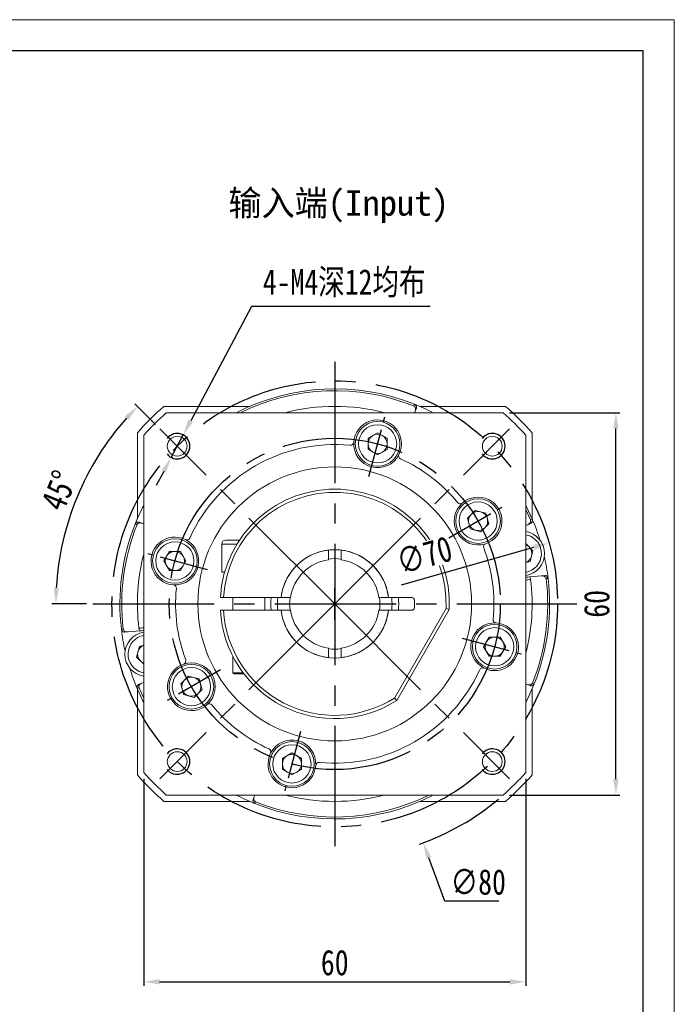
# Model space of a CAD drawing. Header units: millimetres. Extents: x 848 to 1258, y 1004 to 1294.
# Tile 8 of 8: x 1155 to 1258, y 1140 to 1294. Entities that reach past the tile are written whole.
import ezdxf

# ---------------------------------------------------------------- set-up
doc = ezdxf.new("R2010")
doc.units = ezdxf.units.MM
doc.set_wipeout_variables(frame=1)
doc.header["$PDSIZE"] = -5
doc.linetypes.add('CENTER2', pattern=[28.575, 19.05, -3.175, 3.175, -3.175])
doc.layers.get('0').update_dxf_attribs({"lineweight": 18})
doc.layers.get('Defpoints').update_dxf_attribs({"lineweight": 18})
for name, color, linetype in [('1轮廓实线层', 7, 'Continuous'), ('2细线层', 4, 'Continuous'), ('3中心线层', 1, 'CENTER2')]:
    doc.layers.add(name, color=color, linetype=linetype)
for name, color, linetype, lineweight in [('图框_外框线', 7, 'Continuous', 18), ('尺寸线', 7, 'Continuous', 18), ('尺寸线层', 3, 'Continuous', 18)]:
    doc.layers.add(name, color=color, linetype=linetype, lineweight=lineweight)
doc.styles.add('TH_GBDIM', font='txt', dxfattribs={"width": 0.8})
doc.styles.add('工程字', font='txt')
doc.dimstyles.new('TH_GBDIM', dxfattribs={"dimtxt": 4, "dimasz": 2.5, "dimexe": 0.625, "dimexo": 1, "dimgap": 1, "dimtad": 1, "dimdec": 1, "dimdsep": 46, "dimtxsty": 'TH_GBDIM', "dimcen": 2.5, "dimdle": 5, "dimclrd": 1, "dimclre": 1, "dimclrt": 1, "dimadec": 0, "dimazin": 2, "dimtfac": 0.714286, "dimtdec": 1, "dimtmove": 0, "dimatfit": 3, "dimfxl": 1, "dimtolj": 1, "dimarcsym": 0})

# ---------------------------------------------------------------- blocks, each defined once
blk = doc.blocks.new('*D12')
at = {"layer": 'Defpoints', "color": 0}
for p in [(1174.18, 1176), (1234.18, 1176), (1234.18, 1143.14)]:
    blk.add_point(p, dxfattribs=at)
at = {"layer": '尺寸线层', "lineweight": -2}
for p, q in [((1174.18, 1175), (1174.18, 1142.51)), ((1234.18, 1175), (1234.18, 1142.51)), ((1176.68, 1143.14), (1231.68, 1143.14))]:
    blk.add_line(p, q, dxfattribs=at)
at = {"layer": '尺寸线层'}
for points in [[(1176.68, 1143.55), (1176.68, 1142.72), (1174.18, 1143.14)], [(1231.68, 1142.72), (1231.68, 1143.55), (1234.18, 1143.14)]]:
    blk.add_solid(points, dxfattribs=at)
at = {"layer": '尺寸线层', "insert": (1204.18, 1146.14), "char_height": 4, "attachment_point": 5, "style": 'TH_GBDIM'}
blk.add_mtext('\\A1;60', dxfattribs=at)
blk = doc.blocks.new('*D13')
at = {"layer": 'Defpoints', "color": 0}
for p in [(1230.64, 1232.46), (1248.34, 1232.46), (1230.64, 1172.46)]:
    blk.add_point(p, dxfattribs=at)
at = {"layer": '尺寸线层', "lineweight": -2}
for p, q in [((1231.64, 1232.46), (1248.96, 1232.46)), ((1248.34, 1174.96), (1248.34, 1229.96)), ((1231.64, 1172.46), (1248.96, 1172.46))]:
    blk.add_line(p, q, dxfattribs=at)
at = {"layer": '尺寸线层'}
for points in [[(1248.75, 1229.96), (1247.92, 1229.96), (1248.34, 1232.46)], [(1247.92, 1174.96), (1248.75, 1174.96), (1248.34, 1172.46)]]:
    blk.add_solid(points, dxfattribs=at)
at = {"layer": '尺寸线层', "insert": (1245.34, 1202.46), "char_height": 4, "attachment_point": 5, "rotation": 90, "style": 'TH_GBDIM'}
blk.add_mtext('\\A1;60', dxfattribs=at)
blk = doc.blocks.new('*D14')
at = {"layer": 'Defpoints', "color": 0}
for p in [(1176.72, 1229.92), (1166.25, 1224.36), (1166.18, 1202.46), (1204.18, 1202.46), (1242.18, 1202.46)]:
    blk.add_point(p, dxfattribs=at)
at = {"layer": '尺寸线层', "lineweight": -2}
for p, q in [((1176.01, 1230.62), (1172.77, 1233.87)), ((1165.18, 1202.46), (1159.75, 1202.46))]:
    blk.add_line(p, q, dxfattribs=at)
blk.add_arc((1204.18, 1202.46), 43.81, 138.2704, 176.7296, dxfattribs=at)
at = {"layer": '尺寸线层'}
for points in [[(1171.79, 1231.33), (1171.19, 1231.9), (1173.21, 1233.43)], [(1160.03, 1204.97), (1160.86, 1204.94), (1160.38, 1202.46)]]:
    blk.add_solid(points, dxfattribs=at)
at = {"layer": '尺寸线层', "insert": (1160.89, 1220.24), "char_height": 4, "attachment_point": 5, "rotation": 67.6621, "style": 'TH_GBDIM'}
blk.add_mtext('\\A1;45%%d', dxfattribs=at)
blk = doc.blocks.new('*D15')
at = {"layer": 'Defpoints', "color": 0}
for p in [(1180.37, 1228.97), (1178.49, 1225.44)]:
    blk.add_point(p, dxfattribs=at)
at = {"layer": '尺寸线层', "lineweight": -2}
for p, q in [((1191.11, 1249.13), (1181.55, 1231.18)), ((1219.18, 1249.13), (1191.11, 1249.13)), ((1178.49, 1225.44), (1180.37, 1228.97)), ((1177.32, 1223.23), (1176.14, 1221.03))]:
    blk.add_line(p, q, dxfattribs=at)
at = {"layer": '尺寸线层'}
for points in [[(1181.18, 1231.37), (1181.92, 1230.98), (1180.37, 1228.97)], [(1177.68, 1223.04), (1176.95, 1223.43), (1178.49, 1225.44)]]:
    blk.add_solid(points, dxfattribs=at)
at = {"layer": '尺寸线层', "insert": (1205.65, 1252.76), "char_height": 4, "attachment_point": 5, "style": 'TH_GBDIM'}
blk.add_mtext('\\A1;4-M4深12均布{}', dxfattribs=at)
blk = doc.blocks.new('*D16')
at = {"layer": 'Defpoints', "color": 0}
for p in [(1190.28, 1239.96), (1218.08, 1164.95)]:
    blk.add_point(p, dxfattribs=at)
at = {"layer": '尺寸线层', "color": 1, "lineweight": -2}
for p, q in [((1204.18, 1199.96), (1204.18, 1204.96)), ((1201.68, 1202.46), (1206.68, 1202.46))]:
    blk.add_line(p, q, dxfattribs=at)
at = {"layer": '尺寸线层', "lineweight": -2}
for p, q in [((1221.48, 1155.79), (1218.95, 1162.6)), ((1229.96, 1155.79), (1221.48, 1155.79))]:
    blk.add_line(p, q, dxfattribs=at)
at = {"layer": '尺寸线层', "color": 1, "lineweight": -2}
blk.add_arc((1204.18, 1202.46), 40, 289.4408, 309.9772, dxfattribs=at)
at = {"layer": '尺寸线层'}
blk.add_solid([(1219.34, 1162.75), (1218.56, 1162.46), (1218.08, 1164.95)], dxfattribs=at)
at = {"layer": '尺寸线层', "insert": (1226.71, 1158.79), "char_height": 4, "attachment_point": 5, "style": 'TH_GBDIM'}
blk.add_mtext('\\A1;{∅80}{}{}', dxfattribs=at)
blk = doc.blocks.new('*D23')
at = {"layer": 'Defpoints', "color": 0}
for p in [(1237.85, 1212.02), (1170.51, 1192.89)]:
    blk.add_point(p, dxfattribs=at)
at = {"layer": '尺寸线层', "lineweight": -2}
blk.add_line((1214.64, 1205.43), (1235.45, 1211.33), dxfattribs=at)
at = {"layer": '尺寸线层'}
blk.add_solid([(1235.56, 1210.93), (1235.33, 1211.74), (1237.85, 1212.02)], dxfattribs=at)
at = {"layer": '尺寸线层', "insert": (1218.25, 1210.09), "char_height": 4, "attachment_point": 5, "rotation": 15.8551, "style": 'TH_GBDIM'}
blk.add_mtext('\\A1;∅70', dxfattribs=at)

msp = doc.modelspace()

# ---------------------------------------------------------------- linework, layer by layer
at = {"color": 7, "linetype": 'Continuous', "lineweight": 15}
for p, q in [((1177.34915, 1233.45571), (1190.83796, 1233.45571)), ((1216.6105, 1233.51105), (1216.71306, 1233.79313)), ((1216.71306, 1233.79313), (1216.71739, 1233.7914)), ((1217.52597, 1233.45571), (1231.01478, 1233.45571)), ((1177.72446, 1232.45571), (1230.63948, 1232.45571)), ((1216.74658, 1232.45571), (1216.828, 1232.6794)), ((1173.18197, 1215.79971), (1173.18197, 1229.28852)), ((1174.18197, 1175.9982), (1174.18197, 1228.91322)), ((1209.41126, 1228.43581), (1210.91126, 1229.30183)), ((1209.41126, 1226.70376), (1209.41126, 1228.43581)), ((1210.91126, 1229.30183), (1212.41126, 1228.43581)), ((1212.41126, 1228.43581), (1212.41126, 1226.70376)), ((1234.18197, 1228.91322), (1234.18197, 1175.9982)), ((1235.18197, 1229.28852), (1235.18197, 1215.79971)), ((1210.91126, 1225.83773), (1209.41126, 1226.70376)), ((1212.41126, 1226.70376), (1210.91126, 1225.83773)), ((1225.0256, 1215.904), (1226.25034, 1217.12874)), ((1226.25034, 1217.12874), (1227.92337, 1216.68045)), ((1227.92337, 1216.68045), (1228.37166, 1215.00742)), ((1234.92971, 1215.62685), (1234.18197, 1217.25106)), ((1172.84454, 1214.9868), (1172.84628, 1214.99113)), ((1173.12663, 1214.88424), (1172.84454, 1214.9868)), ((1174.18197, 1215.02032), (1173.95828, 1215.10174)), ((1225.47388, 1214.23096), (1225.0256, 1215.904)), ((1228.37166, 1215.00742), (1227.14692, 1213.78268)), ((1234.18197, 1214.73882), (1234.49544, 1214.88499)), ((1234.92971, 1215.62685), (1235.20169, 1215.75379)), ((1235.20169, 1215.75379), (1235.20353, 1215.74951)), ((1227.14692, 1213.78268), (1225.47388, 1214.23096)), ((1234.41916, 1213.24747), (1234.18197, 1213.30082)), ((1186.43197, 1211.83071), (1186.43197, 1207.45571)), ((1188.81612, 1211.83071), (1186.43197, 1211.83071)), ((1187.05697, 1212.45571), (1189.21534, 1212.45571)), ((1234.18197, 1211.93175), (1235.31574, 1210.79798)), ((1177.33585, 1209.185), (1178.20187, 1210.685)), ((1178.20187, 1210.685), (1179.93392, 1210.685)), ((1179.93392, 1210.685), (1180.79995, 1209.185)), ((1203.18197, 1210.89668), (1203.18197, 1210.59451)), ((1203.18197, 1210.59451), (1203.18197, 1209.96678)), ((1205.18197, 1210.59451), (1205.18197, 1210.89668)), ((1205.18197, 1209.96678), (1205.18197, 1210.59451)), ((1235.31574, 1210.79798), (1234.86745, 1209.12494)), ((1178.20187, 1207.685), (1177.33585, 1209.185)), ((1180.79995, 1209.185), (1179.93392, 1207.685)), ((1234.86745, 1209.12494), (1234.18197, 1208.94127)), ((1179.93392, 1207.685), (1178.20187, 1207.685)), ((1186.89035, 1207.45571), (1186.43197, 1207.45571)), ((1236.64884, 1206.84837), (1234.83633, 1206.68979)), ((1236.64884, 1206.84837), (1237.15427, 1206.89259)), ((1237.69488, 1206.44909), (1237.39586, 1206.42303)), ((1237.69433, 1206.45372), (1237.69488, 1206.44909)), ((1186.71056, 1203.45571), (1186.20977, 1203.45571)), ((1195.43897, 1203.45571), (1186.71056, 1203.45571)), ((1188.18197, 1203.45571), (1188.18197, 1201.45571)), ((1193.18197, 1201.45571), (1193.18197, 1203.45571)), ((1195.741, 1203.45571), (1195.43897, 1203.45571)), ((1196.04317, 1203.45571), (1195.741, 1203.45571)), ((1196.67089, 1203.45571), (1196.04317, 1203.45571)), ((1212.32076, 1203.45571), (1211.69304, 1203.45571)), ((1212.62294, 1203.45571), (1212.32076, 1203.45571)), ((1212.92497, 1203.45571), (1212.62294, 1203.45571)), ((1216.28197, 1203.45571), (1212.92497, 1203.45571)), ((1215.88956, 1203.45304), (1216.01503, 1203.44503)), ((1216.01503, 1203.44503), (1216.37515, 1203.4447)), ((1216.68197, 1201.85571), (1216.68197, 1203.05571)), ((1186.20977, 1201.45571), (1186.71056, 1201.45571)), ((1186.71056, 1201.45571), (1195.43897, 1201.45571)), ((1195.43897, 1201.45571), (1195.741, 1201.45571)), ((1195.741, 1201.45571), (1196.04317, 1201.45571)), ((1196.04317, 1201.45571), (1196.67089, 1201.45571)), ((1211.69304, 1201.45571), (1212.32076, 1201.45571)), ((1212.32076, 1201.45571), (1212.62294, 1201.45571)), ((1212.62294, 1201.45571), (1212.92497, 1201.45571)), ((1212.92497, 1201.45571), (1216.28197, 1201.45571)), ((1213.54334, 1187.67009), (1221.66738, 1201.74133)), ((1222.16148, 1201.59714), (1213.91527, 1187.31428)), ((1221.66738, 1201.74133), (1222.16148, 1201.59714)), ((1170.66906, 1198.46232), (1170.96807, 1198.48838)), ((1170.66961, 1198.4577), (1170.66906, 1198.46232)), ((1171.71509, 1198.06305), (1171.20966, 1198.01883)), ((1171.71509, 1198.06305), (1173.5276, 1198.22162)), ((1227.56399, 1195.72641), (1228.43001, 1197.22641)), ((1228.43001, 1197.22641), (1230.16206, 1197.22641)), ((1230.16206, 1197.22641), (1231.02809, 1195.72641)), ((1173.0482, 1194.11344), (1173.49649, 1195.78647)), ((1173.49649, 1195.78647), (1174.18197, 1195.97015)), ((1203.18197, 1194.94463), (1203.18197, 1194.31691)), ((1205.18197, 1194.31691), (1205.18197, 1194.94463)), ((1228.43001, 1194.22641), (1227.56399, 1195.72641)), ((1231.02809, 1195.72641), (1230.16206, 1194.22641)), ((1174.18197, 1192.97967), (1173.0482, 1194.11344)), ((1188.18197, 1194.2095), (1188.18197, 1191.65571)), ((1203.18197, 1194.31691), (1203.18197, 1194.01474)), ((1205.18197, 1194.01474), (1205.18197, 1194.31691)), ((1230.16206, 1194.22641), (1228.43001, 1194.22641)), ((1173.94477, 1191.66395), (1174.18197, 1191.61059)), ((1188.18197, 1191.65571), (1188.38197, 1191.45571)), ((1188.18197, 1191.65571), (1189.78197, 1191.65571)), ((1189.93416, 1191.45571), (1188.38197, 1191.45571)), ((1174.18197, 1190.1726), (1173.8685, 1190.02643)), ((1179.99227, 1189.904), (1181.21702, 1191.12874)), ((1180.44056, 1188.23096), (1179.99227, 1189.904)), ((1181.21702, 1191.12874), (1182.89005, 1190.68045)), ((1182.89005, 1190.68045), (1183.33834, 1189.00742)), ((1234.18197, 1189.8911), (1234.40566, 1189.80968)), ((1235.23731, 1190.02718), (1235.51939, 1189.92462)), ((1235.51939, 1189.92462), (1235.51766, 1189.92029)), ((1173.16224, 1189.15763), (1173.1604, 1189.16191)), ((1173.43423, 1189.28457), (1173.16224, 1189.15763)), ((1173.18197, 1175.62289), (1173.18197, 1189.1117)), ((1173.43423, 1189.28457), (1174.18197, 1187.66036)), ((1183.33834, 1189.00742), (1182.1136, 1187.78268)), ((1235.18197, 1189.1117), (1235.18197, 1175.62289)), ((1182.1136, 1187.78268), (1180.44056, 1188.23096)), ((1213.91527, 1187.31428), (1213.54334, 1187.67009)), ((1195.95267, 1178.20766), (1197.45267, 1179.07369)), ((1197.45267, 1179.07369), (1198.95267, 1178.20766)), ((1195.95267, 1176.47561), (1195.95267, 1178.20766)), ((1198.95267, 1178.20766), (1198.95267, 1176.47561)), ((1197.45267, 1175.60959), (1195.95267, 1176.47561)), ((1198.95267, 1176.47561), (1197.45267, 1175.60959)), ((1190.83796, 1171.45571), (1177.34915, 1171.45571)), ((1230.63948, 1172.45571), (1177.72446, 1172.45571)), ((1191.61736, 1172.45571), (1191.53594, 1172.23202)), ((1191.75344, 1171.40037), (1191.65087, 1171.11828)), ((1231.01478, 1171.45571), (1217.52597, 1171.45571)), ((1191.65087, 1171.11828), (1191.64655, 1171.12002))]:
    msp.add_line(p, q, dxfattribs=at)
at = {"color": 7, "linetype": 'Continuous', "lineweight": 15, "flags": 128}
for points in [[(1234.18197, 1217.91736), (1234.31244, 1217.66153), (1235.20169, 1215.75379)], [(1234.18197, 1206.19434), (1234.24234, 1206.20187), (1234.39271, 1206.22061), (1234.56427, 1206.24199), (1234.75042, 1206.26518), (1234.94401, 1206.28931)], [(1174.18197, 1198.71707), (1174.1216, 1198.70955), (1173.97123, 1198.69081), (1173.79967, 1198.66943), (1173.61351, 1198.64623), (1173.41992, 1198.62211)], [(1174.18197, 1186.99406), (1174.0515, 1187.24988), (1173.16224, 1189.15763)]]:
    msp.add_lwpolyline(points, dxfattribs=at)
at = {"color": 7, "linetype": 'Continuous', "lineweight": 15}
for centre, radius in [((1210.91126, 1227.56978), 3.5), ((1210.91126, 1227.56978), 3), ((1179.43323, 1227.20445), 1.55), ((1228.93071, 1227.20445), 1.55), ((1204.18197, 1202.45571), 21.5), ((1226.69863, 1215.45571), 3.5), ((1226.69863, 1215.45571), 3), ((1179.0679, 1209.185), 3.5), ((1179.0679, 1209.185), 3), ((1229.29604, 1195.72641), 3.5), ((1229.29604, 1195.72641), 3), ((1181.66531, 1189.45571), 3.5), ((1181.66531, 1189.45571), 3), ((1197.45267, 1177.34164), 3.5), ((1179.43323, 1177.70697), 1.55), ((1197.45267, 1177.34164), 3), ((1228.93071, 1177.70697), 1.55)]:
    msp.add_circle(centre, radius, dxfattribs=at)
for centre, radius, start, end in [((1204.18197, 1202.45571), 33.75, 68.2047002, 117.2660445), ((1204.18197, 1202.45571), 33.45, 68.1884215, 116.2515227), ((1204.18197, 1202.45571), 41, 130.8786351, 139.1213649), ((1204.18197, 1202.45571), 31, 75.4074494, 104.5925506), ((1204.18197, 1202.45571), 33.75, 62.7339555, 68.1967904), ((1204.18197, 1202.45571), 41, 40.8786351, 49.1213649), ((1204.18197, 1202.45571), 40, 131.4096221, 138.5903779), ((1204.18197, 1202.45571), 40, 41.4096221, 48.5903779), ((1210.91126, 1227.56978), 3.75, 333.565556, 176.434444), ((1210.91126, 1227.56978), 1.5, 120, 180), ((1210.91126, 1227.56978), 1.5, 60, 120), ((1210.91126, 1227.56978), 1.5, 0, 60), ((1204.18197, 1202.45571), 25, 84.401901, 155.598099), ((1206.66949, 1227.83409), 0.5, 264.401901, 356.434444), ((1210.91126, 1227.56978), 3.75, 176.434444, 333.565556), ((1210.91126, 1227.56978), 1.5, 180, 240), ((1210.91126, 1227.56978), 1.5, 300, 0), ((1210.91126, 1227.56978), 1.5, 240, 300), ((1214.7169, 1225.67779), 0.5, 153.565556, 245.598099), ((1204.18197, 1202.45571), 25, 39.401901, 65.598099), ((1204.18197, 1202.45571), 18, 357.2660445, 176.8152615), ((1204.18197, 1202.45571), 17.5, 357.6604499, 176.724171), ((1226.69863, 1215.45571), 3.75, 288.565556, 131.434444), ((1204.18197, 1202.45571), 33.75, 152.7339555, 158.1967904), ((1226.69863, 1215.45571), 3.75, 131.434444, 288.565556), ((1223.88614, 1218.64199), 0.5, 219.401901, 311.434444), ((1226.69863, 1215.45571), 1.5, 135, 195), ((1226.69863, 1215.45571), 1.5, 75, 135), ((1226.69863, 1215.45571), 1.5, 15, 75), ((1204.18197, 1202.45571), 33.75, 158.2047002, 186.7952998), ((1204.18197, 1202.45571), 33.45, 158.1884215, 186.8115785), ((1226.69863, 1215.45571), 1.5, 195, 255), ((1226.69863, 1215.45571), 1.5, 315, 15), ((1204.18197, 1202.45571), 33.75, 17.3199968, 23.1967904), ((1226.69863, 1215.45571), 1.5, 255, 315), ((1233.64271, 1210.34969), 3.5, 278.8631499, 81.1368501), ((1233.64271, 1210.34969), 3, 280.3554371, 75), ((1179.0679, 1209.185), 3.75, 63.565556, 266.434444), ((1179.0679, 1209.185), 3.75, 266.434444, 63.565556), ((1180.95988, 1212.99064), 0.5, 243.565556, 335.598099), ((1187.05697, 1211.83071), 0.625, 90, 180), ((1228.05178, 1211.42688), 0.5, 108.565556, 200.598099), ((1233.64271, 1210.34969), 1.5, 45, 68.9300041), ((1204.18197, 1202.45571), 31, 165.4074494, 187.1036427), ((1179.0679, 1209.185), 1.5, 150, 210), ((1179.0679, 1209.185), 1.5, 90, 150), ((1179.0679, 1209.185), 1.5, 30, 90), ((1179.0679, 1209.185), 1.5, 330, 30), ((1204.18197, 1202.45571), 8.5, 6.756327, 173.243673), ((1204.18197, 1202.45571), 8.5, 96.756327, 173.243673), ((1204.18197, 1202.45571), 8.5, 6.756327, 83.243673), ((1204.18197, 1202.45571), 25, 354.401901, 20.598099), ((1233.64271, 1210.34969), 1.5, 291.0699959, 345), ((1233.64271, 1210.34969), 1.5, 345, 45), ((1179.0679, 1209.185), 1.5, 210, 270), ((1179.0679, 1209.185), 1.5, 270, 330), ((1204.18197, 1202.45571), 7, 98.2132107, 171.7867893), ((1204.18197, 1202.45571), 7.1, 81.9032502, 98.0967498), ((1204.18197, 1202.45571), 7, 8.2132107, 81.7867893), ((1204.18197, 1202.45571), 33.75, 6.8032096, 12.6800032), ((1178.80359, 1204.94323), 0.5, 354.401901, 86.434444), ((1204.18197, 1202.45571), 31, 345.4074494, 7.1036427), ((1233.45553, 1206.10381), 1.5, 7.1036427, 22.9951914), ((1204.18197, 1202.45571), 33.45, 338.1884215, 6.8115785), ((1204.18197, 1202.45571), 33.75, 338.2047002, 6.7952998), ((1204.18197, 1202.45571), 25, 174.401901, 200.598099), ((1204.18197, 1202.45571), 10.05, 174.2894778, 185.7105222), ((1204.18197, 1202.45571), 9, 173.6206298, 186.3793702), ((1204.18197, 1202.45571), 7.1, 171.9032502, 188.0967498), ((1204.18197, 1202.45571), 7.1, 351.9032502, 8.0967498), ((1204.18197, 1202.45571), 9, 353.6206298, 6.3793702), ((1204.18197, 1202.45571), 10.05, 354.2894778, 5.7105222), ((1216.28197, 1203.05571), 0.4, 0, 90), ((1204.18197, 1202.45571), 18, 183.1847385, 302.7339555), ((1204.18197, 1202.45571), 17.5, 183.275829, 302.3395501), ((1204.18197, 1202.45571), 8.5, 186.756327, 353.243673), ((1204.18197, 1202.45571), 8.5, 186.756327, 263.243673), ((1204.18197, 1202.45571), 7, 188.2132107, 261.7867893), ((1204.18197, 1202.45571), 8.5, 276.756327, 353.243673), ((1204.18197, 1202.45571), 7, 278.2132107, 351.7867893), ((1216.28197, 1201.85571), 0.4, 270, 0), ((1229.29604, 1195.72641), 3.75, 86.434444, 243.565556), ((1229.29604, 1195.72641), 3.75, 243.565556, 86.434444), ((1229.56035, 1199.96819), 0.5, 174.401901, 266.434444), ((1204.18197, 1202.45571), 33.75, 186.8032096, 192.6800032), ((1174.72123, 1194.56173), 3.5, 98.8631499, 261.1368501), ((1174.90841, 1198.8076), 1.5, 187.1036427, 202.9951914), ((1174.72123, 1194.56173), 3, 100.3554371, 255), ((1229.29604, 1195.72641), 1.5, 150, 210), ((1229.29604, 1195.72641), 1.5, 90, 150), ((1229.29604, 1195.72641), 1.5, 30, 90), ((1229.29604, 1195.72641), 1.5, 330, 30), ((1174.72123, 1194.56173), 1.5, 165, 225), ((1174.72123, 1194.56173), 1.5, 111.0699959, 165), ((1204.18197, 1202.45571), 7.1, 261.9032502, 278.0967498), ((1229.29604, 1195.72641), 1.5, 210, 270), ((1229.29604, 1195.72641), 1.5, 270, 330), ((1174.72123, 1194.56173), 1.5, 225, 248.9300041), ((1181.66531, 1189.45571), 3.75, 108.565556, 311.434444), ((1180.31215, 1193.48454), 0.5, 288.565556, 20.598099), ((1181.66531, 1189.45571), 3.75, 311.434444, 108.565556), ((1204.18197, 1202.45571), 33.75, 197.3199968, 203.1967904), ((1204.18197, 1202.45571), 25, 264.401901, 335.598099), ((1227.40405, 1191.92078), 0.5, 63.565556, 155.598099), ((1181.66531, 1189.45571), 1.5, 135, 195), ((1181.66531, 1189.45571), 1.5, 75, 135), ((1181.66531, 1189.45571), 1.5, 15, 75), ((1181.66531, 1189.45571), 1.5, 315, 15), ((1204.18197, 1202.45571), 33.75, 332.7339555, 338.1967904), ((1181.66531, 1189.45571), 1.5, 195, 255), ((1181.66531, 1189.45571), 1.5, 255, 315), ((1184.4778, 1186.26943), 0.5, 39.401901, 131.434444), ((1204.18197, 1202.45571), 25, 219.401901, 245.598099), ((1197.45267, 1177.34164), 3.75, 356.434444, 153.565556), ((1197.45267, 1177.34164), 3.75, 153.565556, 356.434444), ((1193.64703, 1179.23363), 0.5, 333.565556, 65.598099), ((1197.45267, 1177.34164), 1.5, 120, 180), ((1197.45267, 1177.34164), 1.5, 60, 120), ((1197.45267, 1177.34164), 1.5, 0, 60), ((1201.69445, 1177.07733), 0.5, 84.401901, 176.434444), ((1204.18197, 1202.45571), 40, 221.4096221, 228.5903779), ((1197.45267, 1177.34164), 1.5, 180, 240), ((1197.45267, 1177.34164), 1.5, 240, 300), ((1197.45267, 1177.34164), 1.5, 300, 0), ((1204.18197, 1202.45571), 40, 311.4096221, 318.5903779), ((1204.18197, 1202.45571), 41, 220.8786351, 229.1213649), ((1204.18197, 1202.45571), 41, 310.8786351, 319.1213649), ((1204.18197, 1202.45571), 33.75, 242.7339555, 248.1967904), ((1204.18197, 1202.45571), 33.75, 248.2047002, 297.2660445), ((1204.18197, 1202.45571), 33.45, 248.1884215, 296.2515227), ((1204.18197, 1202.45571), 31, 255.4074494, 284.5925506)]:
    msp.add_arc(centre, radius, start, end, dxfattribs=at)
for points, knots in [([(1216.828, 1232.6794), (1216.85607, 1232.78523), (1216.9038, 1232.96509), (1216.8695, 1233.20882), (1216.79317, 1233.37023), (1216.702, 1233.46651), (1216.63608, 1233.4986), (1216.6105, 1233.51105)], [0, 0, 0, 0, 0.345991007, 0.588028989, 0.767058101, 0.909602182, 1, 1, 1, 1]), ([(1217.00152, 1233.15616), (1217.00208, 1233.1577), (1217.01671, 1233.1983), (1217.03767, 1233.29468), (1217.02668, 1233.44535), (1216.96373, 1233.59399), (1216.86008, 1233.7182), (1216.76497, 1233.76699), (1216.71739, 1233.7914)], [0, 0, 0, 0, 0.006654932, 0.17545299, 0.396386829, 0.602121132, 0.800934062, 1, 1, 1, 1]), ([(1217.00152, 1233.15616), (1217.00005, 1233.1521), (1216.94221, 1232.99321), (1216.88436, 1232.83427), (1216.828, 1232.6794)], [0, 0, 0, 0, 0.025531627, 1, 1, 1, 1]), ([(1173.48152, 1215.27527), (1173.47998, 1215.27582), (1173.43937, 1215.29045), (1173.343, 1215.31141), (1173.19233, 1215.30042), (1173.04369, 1215.23747), (1172.91947, 1215.13382), (1172.87069, 1215.03871), (1172.84628, 1214.99113)], [0, 0, 0, 0, 0.006654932, 0.17545299, 0.396386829, 0.602121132, 0.800934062, 1, 1, 1, 1]), ([(1173.95828, 1215.10174), (1173.85245, 1215.12982), (1173.67259, 1215.17754), (1173.42886, 1215.14324), (1173.26745, 1215.06691), (1173.17117, 1214.97574), (1173.13908, 1214.90982), (1173.12663, 1214.88424)], [0, 0, 0, 0, 0.345991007, 0.588028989, 0.767058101, 0.909602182, 1, 1, 1, 1]), ([(1173.48152, 1215.27527), (1173.48557, 1215.27379), (1173.64447, 1215.21595), (1173.8034, 1215.1581), (1173.95828, 1215.10174)], [0, 0, 0, 0, 0.025531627, 1, 1, 1, 1]), ([(1234.49544, 1214.88499), (1234.59012, 1214.93997), (1234.75104, 1215.03341), (1234.89914, 1215.23), (1234.95929, 1215.39811), (1234.96291, 1215.53066), (1234.93899, 1215.59996), (1234.92971, 1215.62685)], [0, 0, 0, 0, 0.3459901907, 0.5880276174, 0.7670589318, 0.9096023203, 1, 1, 1, 1]), ([(1234.95526, 1215.09941), (1234.95135, 1215.09759), (1234.7981, 1215.02613), (1234.64481, 1214.95465), (1234.49544, 1214.88499)], [0, 0, 0, 0, 0.025531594, 1, 1, 1, 1]), ([(1234.95526, 1215.09941), (1234.95674, 1215.10011), (1234.9958, 1215.11848), (1235.07877, 1215.1718), (1235.17754, 1215.28611), (1235.23812, 1215.43573), (1235.25267, 1215.59685), (1235.21992, 1215.6986), (1235.20353, 1215.74951)], [0, 0, 0, 0, 0.006657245, 0.175452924, 0.396386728, 0.602120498, 0.800932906, 1, 1, 1, 1]), ([(1203.18197, 1209.38391), (1203.18197, 1209.46897), (1203.18197, 1209.66335), (1203.18197, 1209.85756), (1203.18197, 1209.96678)], [0, 0, 0, 0, 0.437618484, 1, 1, 1, 1]), ([(1205.18197, 1209.96678), (1205.18197, 1209.85756), (1205.18197, 1209.66335), (1205.18197, 1209.46897), (1205.18197, 1209.38391)], [0, 0, 0, 0, 0.562381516, 1, 1, 1, 1]), ([(1237.39586, 1206.42303), (1237.38537, 1206.46727), (1237.36445, 1206.55552), (1237.2658, 1206.67888), (1237.09994, 1206.79066), (1236.87961, 1206.85429), (1236.71963, 1206.85018), (1236.64884, 1206.84837)], [0, 0, 0, 0, 0.143454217, 0.286170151, 0.490823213, 0.77467891, 1, 1, 1, 1]), ([(1237.69433, 1206.45372), (1237.68307, 1206.506), (1237.66055, 1206.6105), (1237.5674, 1206.74276), (1237.44012, 1206.84204), (1237.29743, 1206.89165), (1237.19891, 1206.89634), (1237.15591, 1206.89273), (1237.15427, 1206.89259)], [0, 0, 0, 0, 0.199067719, 0.397880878, 0.603615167, 0.824548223, 0.993344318, 1, 1, 1, 1]), ([(1234.18197, 1206.63255), (1234.23257, 1206.63697), (1234.38851, 1206.65061), (1234.6264, 1206.67143), (1234.79699, 1206.68635), (1234.83633, 1206.68979)], [0, 0, 0, 0, 0.269877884, 0.831576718, 1, 1, 1, 1]), ([(1196.67089, 1203.45571), (1196.78012, 1203.45571), (1196.97433, 1203.45571), (1197.1687, 1203.45571), (1197.25376, 1203.45571)], [0, 0, 0, 0, 0.562381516, 1, 1, 1, 1]), ([(1211.11017, 1203.45571), (1211.19523, 1203.45571), (1211.38961, 1203.45571), (1211.58382, 1203.45571), (1211.69304, 1203.45571)], [0, 0, 0, 0, 0.437618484, 1, 1, 1, 1]), ([(1197.25376, 1201.45571), (1197.1687, 1201.45571), (1196.97433, 1201.45571), (1196.78012, 1201.45571), (1196.67089, 1201.45571)], [0, 0, 0, 0, 0.437618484, 1, 1, 1, 1]), ([(1211.69304, 1201.45571), (1211.58382, 1201.45571), (1211.38961, 1201.45571), (1211.19523, 1201.45571), (1211.11017, 1201.45571)], [0, 0, 0, 0, 0.562381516, 1, 1, 1, 1]), ([(1170.66961, 1198.4577), (1170.68087, 1198.40542), (1170.70338, 1198.30092), (1170.79654, 1198.16865), (1170.92382, 1198.06938), (1171.06651, 1198.01976), (1171.16503, 1198.01507), (1171.20803, 1198.01869), (1171.20966, 1198.01883)], [0, 0, 0, 0, 0.199067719, 0.397880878, 0.603615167, 0.824548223, 0.993344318, 1, 1, 1, 1]), ([(1170.96807, 1198.48838), (1170.97856, 1198.44415), (1170.99949, 1198.35589), (1171.09814, 1198.23253), (1171.26399, 1198.12076), (1171.48433, 1198.05713), (1171.6443, 1198.06123), (1171.71509, 1198.06305)], [0, 0, 0, 0, 0.143454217, 0.286170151, 0.490823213, 0.77467891, 1, 1, 1, 1]), ([(1174.18197, 1198.27887), (1174.13136, 1198.27445), (1173.97543, 1198.2608), (1173.73753, 1198.23999), (1173.56695, 1198.22507), (1173.5276, 1198.22162)], [0, 0, 0, 0, 0.269877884, 0.831576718, 1, 1, 1, 1]), ([(1203.18197, 1194.94463), (1203.18197, 1195.05386), (1203.18197, 1195.24807), (1203.18197, 1195.44244), (1203.18197, 1195.52751)], [0, 0, 0, 0, 0.562381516, 1, 1, 1, 1]), ([(1205.18197, 1195.52751), (1205.18197, 1195.44244), (1205.18197, 1195.24807), (1205.18197, 1195.05386), (1205.18197, 1194.94463)], [0, 0, 0, 0, 0.437618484, 1, 1, 1, 1]), ([(1173.40867, 1189.81201), (1173.40719, 1189.81131), (1173.36814, 1189.79294), (1173.28517, 1189.73962), (1173.1864, 1189.62531), (1173.12581, 1189.47569), (1173.11127, 1189.31457), (1173.14402, 1189.21282), (1173.1604, 1189.16191)], [0, 0, 0, 0, 0.006657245, 0.175452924, 0.396386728, 0.602120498, 0.800932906, 1, 1, 1, 1]), ([(1173.8685, 1190.02643), (1173.77381, 1189.97145), (1173.61289, 1189.87801), (1173.4648, 1189.68142), (1173.40464, 1189.51331), (1173.40102, 1189.38076), (1173.42494, 1189.31146), (1173.43423, 1189.28457)], [0, 0, 0, 0, 0.3459901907, 0.5880276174, 0.7670589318, 0.9096023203, 1, 1, 1, 1]), ([(1173.40867, 1189.81201), (1173.41259, 1189.81383), (1173.56584, 1189.88529), (1173.71913, 1189.95677), (1173.8685, 1190.02643)], [0, 0, 0, 0, 0.025531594, 1, 1, 1, 1]), ([(1234.40566, 1189.80968), (1234.51148, 1189.7816), (1234.69135, 1189.73388), (1234.93508, 1189.76818), (1235.09648, 1189.84451), (1235.19277, 1189.93568), (1235.22486, 1190.0016), (1235.23731, 1190.02718)], [0, 0, 0, 0, 0.345991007, 0.588028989, 0.767058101, 0.909602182, 1, 1, 1, 1]), ([(1234.88242, 1189.63615), (1234.87836, 1189.63763), (1234.71947, 1189.69547), (1234.56053, 1189.75331), (1234.40566, 1189.80968)], [0, 0, 0, 0, 0.025531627, 1, 1, 1, 1]), ([(1234.88242, 1189.63615), (1234.88396, 1189.6356), (1234.92456, 1189.62097), (1235.02094, 1189.6), (1235.17161, 1189.61099), (1235.32024, 1189.67395), (1235.44446, 1189.7776), (1235.49325, 1189.8727), (1235.51766, 1189.92029)], [0, 0, 0, 0, 0.006654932, 0.17545299, 0.396386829, 0.602121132, 0.800934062, 1, 1, 1, 1]), ([(1191.36241, 1171.75526), (1191.36186, 1171.75372), (1191.34723, 1171.71311), (1191.32626, 1171.61674), (1191.33725, 1171.46607), (1191.40021, 1171.31743), (1191.50385, 1171.19322), (1191.59896, 1171.14443), (1191.64655, 1171.12002)], [0, 0, 0, 0, 0.006654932, 0.17545299, 0.396386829, 0.602121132, 0.800934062, 1, 1, 1, 1]), ([(1191.36241, 1171.75526), (1191.36389, 1171.75931), (1191.42173, 1171.91821), (1191.47957, 1172.07714), (1191.53594, 1172.23202)], [0, 0, 0, 0, 0.025531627, 1, 1, 1, 1]), ([(1191.53594, 1172.23202), (1191.50786, 1172.12619), (1191.46014, 1171.94633), (1191.49444, 1171.7026), (1191.57077, 1171.54119), (1191.66194, 1171.44491), (1191.72786, 1171.41282), (1191.75344, 1171.40037)], [0, 0, 0, 0, 0.345991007, 0.588028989, 0.767058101, 0.909602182, 1, 1, 1, 1])]:
    msp.add_open_spline(points, degree=3, knots=knots, dxfattribs=at)
at = {"layer": '2细线层'}
for centre in [(1179.43323, 1227.20445), (1228.93071, 1227.20445), (1179.43323, 1177.70697), (1228.93071, 1177.70697)]:
    msp.add_arc(centre, 2, 217.5, 142.5, dxfattribs=at)
at = {"layer": '3中心线层'}
for p, q in [((1204.18197, 1240.45571), (1204.18197, 1164.45571)), ((1204.18197, 1202.45571), (1176.72144, 1229.91623)), ((1204.18197, 1202.45571), (1231.64249, 1229.91623)), ((1166.18197, 1202.45571), (1242.18197, 1202.45571)), ((1204.18197, 1202.45571), (1176.72144, 1174.99519)), ((1204.18197, 1202.45571), (1231.64249, 1174.99519))]:
    msp.add_line(p, q, dxfattribs=at)
at = {"layer": '3中心线层', "ltscale": 0.4}
for p, q in [((1209.54241, 1222.46114), (1212.04192, 1231.78947)), ((1222.11835, 1212.81128), (1230.48189, 1217.63998)), ((1184.17653, 1207.81615), (1174.84821, 1210.31567)), ((1224.1874, 1197.09527), (1233.51572, 1194.59575)), ((1186.24559, 1192.10013), (1177.88204, 1187.27144)), ((1198.82153, 1182.45028), (1196.32201, 1173.12195))]:
    msp.add_line(p, q, dxfattribs=at)
at = {"layer": '3中心线层'}
for radius in [35, 26]:
    msp.add_circle((1204.18197, 1202.45571), radius, dxfattribs=at)
at = {"layer": '图框_外框线', "color": 3}
msp.add_lwpolyline([(847.66642, 1004.30951), (1257.5187, 1004.30951), (1257.5187, 1294.13362), (847.66642, 1294.13362)], close=True, dxfattribs=at)
at = {"layer": '图框_外框线', "color": 3, "lineweight": 25}
msp.add_lwpolyline([(872.06239, 1009.1887), (1252.6395, 1009.1887), (1252.6395, 1289.25442), (872.06239, 1289.25442)], close=True, dxfattribs=at)

# ---------------------------------------------------------------- texts
at = {"layer": '尺寸线', "color": 0, "linetype": 'ByBlock', "insert": (1187.47615, 1267.37384), "char_height": 4, "width": 39.3805049, "attachment_point": 1, "style": '工程字'}
msp.add_mtext('输入端(Input)\\P', dxfattribs=at)

# ---------------------------------------------------------------- dimensions: what is measured, and where the dimension line sits
at = {"layer": '尺寸线层'}
for p1, p2, text, override, picture, middle in [((1178.49279, 1225.43935), (1180.37367, 1228.96955), '4-M4深12均布{}', {"dimgap": 1, "dimtad": 1, "dimtih": 0, "dimtoh": 1, "dimdec": 0, "dimlfac": 1, "dimpost": '<>', "dimcen": 0, "dimse1": 0, "dimse2": 0, "dimsd1": 0, "dimsd2": 0, "dimclrd": 256, "dimclrt": 256, "dimtix": 0, "dimtofl": 1, "dimatfit": 3, "dimtvp": 0.1}, '*D15', (1205.64589, 1249.12603)), ((1190.28093, 1239.96252), (1218.08301, 1164.9489), '{<>}{}{}', {"dimtih": 1, "dimtoh": 1, "dimdec": 4, "dimclrd": 256, "dimclrt": 256, "dimtofl": 0}, '*D16', (1226.71259, 1155.78539))]:
    dim = msp.add_diameter_dim_2p(p1=p1, p2=p2, text=text, dimstyle='TH_GBDIM', override=override, dxfattribs=at)
    dim.commit()
    dim.dimension.update_dxf_attribs({"geometry": picture, "text_midpoint": middle, "dimtype": 163})
dim = msp.add_angular_dim_2l(base=(1166.24561, 1224.35827), line1=((1166.18197, 1202.45571), (1242.18197, 1202.45571)), line2=((1204.18197, 1202.45571), (1176.72144, 1229.91623)), dimstyle='TH_GBDIM', override={"dimdec": 4, "dimclrd": 256, "dimclre": 256, "dimclrt": 256}, dxfattribs=at)
dim.commit()
dim.dimension.update_dxf_attribs({"geometry": '*D14', "text_midpoint": (1163.66404, 1219.10464), "dimtype": 162})
dim = msp.add_linear_dim(base=(1248.33553, 1232.45571), p1=(1230.63948, 1172.45571), p2=(1230.63948, 1232.45571), angle=90, dimstyle='TH_GBDIM', override={"dimdec": 4, "dimclrd": 256, "dimclre": 256, "dimclrt": 256}, dxfattribs=at)
dim.commit()
dim.dimension.update_dxf_attribs({"geometry": '*D13', "text_midpoint": (1248.33553, 1202.45571), "dimtype": 160})
dim = msp.add_linear_dim(base=(1234.18197, 1143.13771), p1=(1174.18197, 1175.9982), p2=(1234.18197, 1175.9982), dimstyle='TH_GBDIM', override={"dimdec": 4, "dimclrd": 256, "dimclre": 256, "dimclrt": 256}, dxfattribs=at)
dim.commit()
dim.dimension.update_dxf_attribs({"geometry": '*D12', "text_midpoint": (1204.18197, 1143.13771), "dimtype": 160})

# ---------------------------------------------------------------- next in the draw order: wipeouts: each hides what was drawn before it
msp.add_wipeout([(1214.90132, 1206.85153), (1213.72927, 1210.97832), (1221.63014, 1213.22225), (1222.80219, 1209.09546)]).dxf.layer = '1轮廓实线层'

# ---------------------------------------------------------------- next in the draw order: dimensions: what is measured, and where the dimension line sits
dim = msp.add_diameter_dim_2p(p1=(1170.51352, 1192.89352), p2=(1237.85042, 1212.01789), dimstyle='TH_GBDIM', override={"dimgap": 1.5, "dimtad": 1, "dimtih": 0, "dimtoh": 0, "dimdec": 4, "dimlfac": 1, "dimse1": 0, "dimse2": 0, "dimsd1": 0, "dimsd2": 0, "dimclrd": 256, "dimclre": 256, "dimclrt": 256, "dimtix": 0}, dxfattribs=at)
dim.commit()
dim.dimension.update_dxf_attribs({"geometry": '*D23', "text_midpoint": (1219.20692, 1206.72295), "dimtype": 163})

doc.saveas('drawing.dxf')
